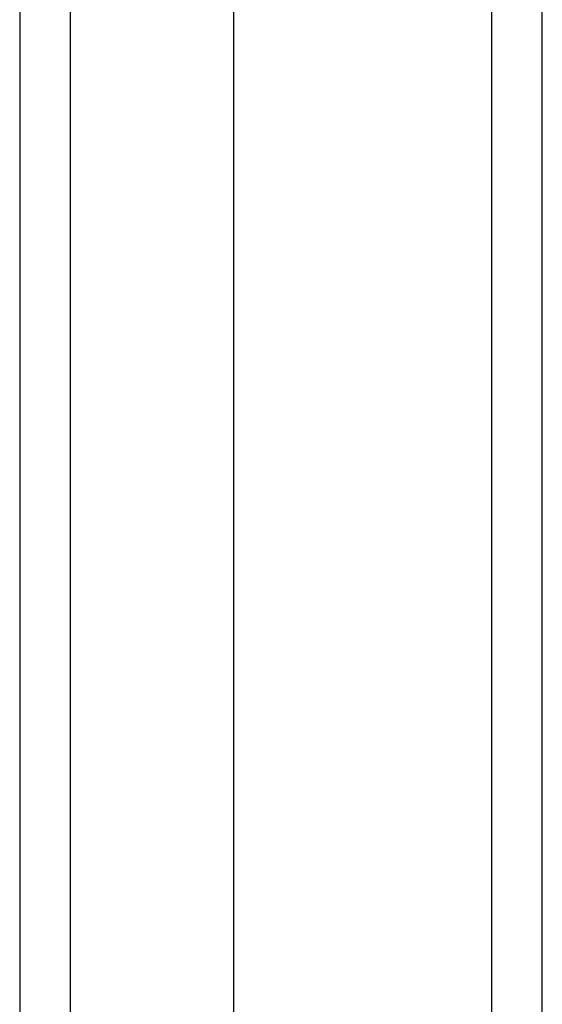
# Model space of a CAD drawing. Header units: inches. Extents: x 0 to 139, y -11 to 90.
# Tile 37 of 59: x 79.946 to 80.85, y 59.811 to 61.514. Entities that reach past the tile are written whole.
import ezdxf

# ---------------------------------------------------------------- set-up
doc = ezdxf.new("R2010")
doc.units = ezdxf.units.IN
doc.header["$LTSCALE"] = 8.352245
doc.header["$MEASUREMENT"] = 0
doc.layers.add('Visible Edges(ANSI)', color=7, linetype='Continuous', lineweight=25)
doc.layers.add('Visible Tangent Edges(ANSI)', color=7, linetype='Continuous', lineweight=25)

msp = doc.modelspace()

# ---------------------------------------------------------------- linework, layer by layer
at = {"layer": 'Visible Edges(ANSI)'}
for p, q in [((80.8502, 32.0246), (80.8502, 63.1701)), ((80.3158, 62.4358), (80.3158, 32.759)), ((79.9459, 62.3212), (79.9459, 32.8736))]:
    msp.add_line(p, q, dxfattribs=at)
at = {"layer": 'Visible Tangent Edges(ANSI)'}
for p, q in [((80.7625, 63.1701), (80.7625, 32.0246)), ((80.0336, 32.7535), (80.0336, 62.4413))]:
    msp.add_line(p, q, dxfattribs=at)

doc.saveas('drawing.dxf')
